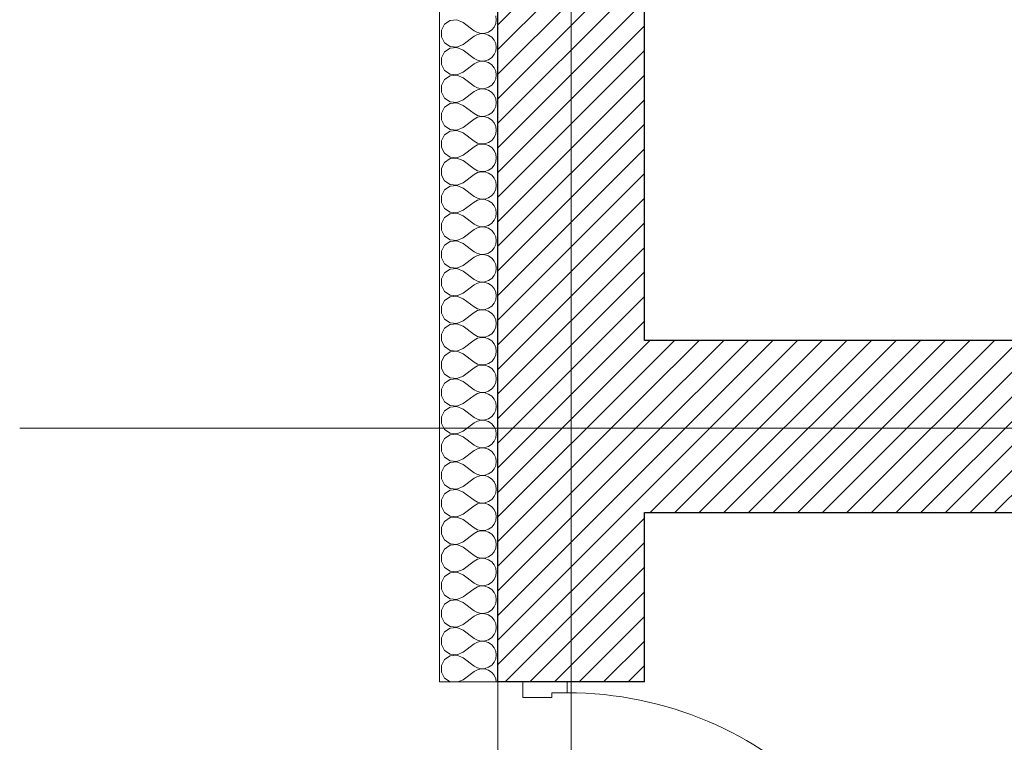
# Model space of a CAD drawing. Header units: millimetres. Extents: x -21056 to 421, y 9759 to 15589.
# Tile 23 of 120: x -6970 to -6715, y 10641 to 10828. Entities that reach past the tile are written whole.
import ezdxf

# ---------------------------------------------------------------- set-up
doc = ezdxf.new("R2010")
doc.units = ezdxf.units.MM
doc.header["$LTSCALE"] = 25
doc.header["$MEASUREMENT"] = 0
doc.linetypes.add('Kropki i Kreski', pattern=[670.277762, 352.777767, -176.388884, 0, -141.111112])
doc.linetypes.add('Przerywana', pattern=[240, 120, -120])
for name, color, linetype in [('Drzwi ArchiCAD', 7, 'Continuous'), ('Konstrukcja - Siatki mod', 7, 'Continuous'), ('KR_INW', 7, 'Continuous'), ('NAPIS_SODON', 7, 'Continuous')]:
    doc.layers.add(name, color=color, linetype=linetype)
for name, color, linetype, lineweight in [('Drzwi ArchiCAD_Nr_pióra__1', 7, 'Continuous', 13), ('Drzwi ArchiCAD_Nr_pióra__27', 7, 'Continuous', 25), ('Konstrukcja - Siatki mod_Nr_pióra__48', 1, 'Continuous', 15), ('KR_INW_Nr_pióra__101', 252, 'Continuous', 5), ('KR_INW_Nr_pióra__102', 3, 'Continuous', 5), ('KR_INW_Nr_pióra__27', 7, 'Continuous', 25), ('KR_INW_Nr_pióra__47', 7, 'Continuous', 15), ('NAPIS_SODON_Nr_pióra__1', 7, 'Continuous', 13)]:
    doc.layers.add(name, color=color, linetype=linetype, lineweight=lineweight)
pattern_1 = [(45, (0, 0), (-31.819804, 31.819804), [])]

# ---------------------------------------------------------------- blocks, each defined once
blk = doc.blocks.new('Strop_1', base_point=(179225, 121523.3))
at = {"layer": 'NAPIS_SODON_Nr_pióra__1', "linetype": 'Continuous', "flags": 128}
blk.add_lwpolyline([(179225, 121523.3), (179225.9, 107003.8), (250898.3, 107008.3), (250897.4, 121527.8)], close=True, dxfattribs=at)
blk = doc.blocks.new('*X207')
at = {"layer": 'KR_INW_Nr_pióra__102', "linetype": 'Continuous'}
for p, q in [((179102.4, 116426.5), (179088, 116416.9)), ((179119.8, 116428.2), (179102.4, 116426.5)), ((179135.8, 116421.4), (179119.8, 116428.2)), ((179221.5, 116428.6), (179220.2, 116438.3)), ((179220.2, 116418.8), (179221.5, 116428.6)), ((179088, 116416.9), (179079.7, 116401.6)), ((179079.7, 116401.6), (179079.7, 116384.2)), ((179135.8, 116421.4), (179164.4, 116400)), ((179164.4, 116400), (179173, 116395.2)), ((179201.8, 116396.6), (179209.9, 116402.2)), ((179209.9, 116402.2), (179216.2, 116409.8)), ((179216.2, 116409.8), (179220.2, 116418.8)), ((179079.7, 116384.2), (179088, 116368.8)), ((179135.8, 116364.3), (179164.4, 116385.7)), ((179173, 116390.5), (179164.4, 116385.7)), ((179173, 116395.2), (179182.6, 116393)), ((179182.6, 116392.7), (179173, 116390.5)), ((179182.6, 116393), (179192.4, 116393.5)), ((179192.4, 116392.2), (179182.6, 116392.7)), ((179192.4, 116393.5), (179201.8, 116396.6)), ((179201.8, 116389.1), (179192.4, 116392.2)), ((179209.9, 116383.5), (179201.8, 116389.1)), ((179216.2, 116375.9), (179209.9, 116383.5)), ((179220.2, 116366.9), (179216.2, 116375.9)), ((179088, 116368.8), (179102.4, 116359.2)), ((179102.4, 116355.1), (179088, 116345.5)), ((179102.4, 116359.2), (179119.8, 116357.6)), ((179119.8, 116356.7), (179102.4, 116355.1)), ((179119.8, 116357.6), (179135.8, 116364.3)), ((179135.8, 116350), (179119.8, 116356.7)), ((179135.8, 116350), (179164.4, 116328.6)), ((179221.5, 116357.1), (179220.2, 116366.9)), ((179220.2, 116347.4), (179221.5, 116357.1)), ((179088, 116345.5), (179079.7, 116330.1)), ((179079.7, 116330.1), (179079.7, 116312.7)), ((179164.4, 116328.6), (179173, 116323.8)), ((179173, 116323.8), (179182.6, 116321.6)), ((179182.6, 116321.6), (179192.4, 116322.1)), ((179192.4, 116322.1), (179201.8, 116325.2)), ((179201.8, 116325.2), (179209.9, 116330.8)), ((179209.9, 116330.8), (179216.2, 116338.4)), ((179216.2, 116338.4), (179220.2, 116347.4)), ((179079.7, 116312.7), (179088, 116297.4)), ((179088, 116297.4), (179102.4, 116287.8)), ((179135.8, 116292.9), (179164.4, 116314.3)), ((179173, 116319.1), (179164.4, 116314.3)), ((179182.6, 116321.3), (179173, 116319.1)), ((179192.4, 116320.8), (179182.6, 116321.3)), ((179201.8, 116317.7), (179192.4, 116320.8)), ((179209.9, 116312.1), (179201.8, 116317.7)), ((179216.2, 116304.5), (179209.9, 116312.1)), ((179220.2, 116295.5), (179216.2, 116304.5)), ((179088, 116274), (179079.7, 116258.7)), ((179102.4, 116283.7), (179088, 116274)), ((179102.4, 116287.8), (179119.8, 116286.1)), ((179119.8, 116285.3), (179102.4, 116283.7)), ((179119.8, 116286.1), (179135.8, 116292.9)), ((179135.8, 116278.6), (179119.8, 116285.3)), ((179135.8, 116278.6), (179164.4, 116257.1)), ((179216.2, 116266.9), (179220.2, 116276)), ((179221.5, 116285.7), (179220.2, 116295.5)), ((179220.2, 116276), (179221.5, 116285.7)), ((179079.7, 116258.7), (179079.7, 116241.3)), ((179164.4, 116257.1), (179173, 116252.4)), ((179173, 116247.6), (179164.4, 116242.9)), ((179173, 116252.4), (179182.6, 116250.1)), ((179182.6, 116249.9), (179173, 116247.6)), ((179182.6, 116250.1), (179192.4, 116250.6)), ((179192.4, 116249.4), (179182.6, 116249.9)), ((179192.4, 116250.6), (179201.8, 116253.8)), ((179201.8, 116246.2), (179192.4, 116249.4)), ((179201.8, 116253.8), (179209.9, 116259.4)), ((179209.9, 116240.6), (179201.8, 116246.2)), ((179209.9, 116259.4), (179216.2, 116266.9)), ((179079.7, 116241.3), (179088, 116226)), ((179088, 116226), (179102.4, 116216.3)), ((179119.8, 116214.7), (179135.8, 116221.4)), ((179135.8, 116221.4), (179164.4, 116242.9)), ((179216.2, 116233.1), (179209.9, 116240.6)), ((179220.2, 116224), (179216.2, 116233.1)), ((179221.5, 116214.3), (179220.2, 116224)), ((179088, 116202.6), (179079.7, 116187.3)), ((179102.4, 116212.2), (179088, 116202.6)), ((179102.4, 116216.3), (179119.8, 116214.7)), ((179119.8, 116213.9), (179102.4, 116212.2)), ((179135.8, 116207.1), (179119.8, 116213.9)), ((179135.8, 116207.1), (179164.4, 116185.7)), ((179209.9, 116187.9), (179216.2, 116195.5)), ((179216.2, 116195.5), (179220.2, 116204.5)), ((179220.2, 116204.5), (179221.5, 116214.3)), ((179079.7, 116187.3), (179079.7, 116169.9)), ((179079.7, 116169.9), (179088, 116154.5)), ((179135.8, 116150), (179164.4, 116171.4)), ((179164.4, 116185.7), (179173, 116180.9)), ((179173, 116176.2), (179164.4, 116171.4)), ((179173, 116180.9), (179182.6, 116178.7)), ((179182.6, 116178.4), (179173, 116176.2)), ((179182.6, 116178.7), (179192.4, 116179.2)), ((179192.4, 116177.9), (179182.6, 116178.4)), ((179192.4, 116179.2), (179201.8, 116182.3)), ((179201.8, 116174.8), (179192.4, 116177.9)), ((179201.8, 116182.3), (179209.9, 116187.9)), ((179209.9, 116169.2), (179201.8, 116174.8)), ((179088, 116154.5), (179102.4, 116144.9)), ((179102.4, 116144.9), (179119.8, 116143.3)), ((179119.8, 116143.3), (179135.8, 116150)), ((179216.2, 116161.6), (179209.9, 116169.2)), ((179220.2, 116152.6), (179216.2, 116161.6)), ((179221.5, 116142.9), (179220.2, 116152.6)), ((179088, 116131.2), (179079.7, 116115.8)), ((179102.4, 116140.8), (179088, 116131.2)), ((179119.8, 116142.4), (179102.4, 116140.8)), ((179135.8, 116135.7), (179119.8, 116142.4)), ((179135.8, 116135.7), (179164.4, 116114.3)), ((179209.9, 116116.5), (179216.2, 116124.1)), ((179216.2, 116124.1), (179220.2, 116133.1)), ((179220.2, 116133.1), (179221.5, 116142.9)), ((179079.7, 116115.8), (179079.7, 116098.4)), ((179079.7, 116098.4), (179088, 116083.1)), ((179135.8, 116078.6), (179164.4, 116100)), ((179164.4, 116114.3), (179173, 116109.5)), ((179173, 116104.8), (179164.4, 116100)), ((179173, 116109.5), (179182.6, 116107.3)), ((179182.6, 116107), (179173, 116104.8)), ((179182.6, 116107.3), (179192.4, 116107.8)), ((179192.4, 116106.5), (179182.6, 116107)), ((179192.4, 116107.8), (179201.8, 116110.9)), ((179201.8, 116103.4), (179192.4, 116106.5)), ((179201.8, 116110.9), (179209.9, 116116.5)), ((179209.9, 116097.8), (179201.8, 116103.4)), ((179216.2, 116090.2), (179209.9, 116097.8)), ((179088, 116083.1), (179102.4, 116073.5)), ((179102.4, 116069.4), (179088, 116059.7)), ((179102.4, 116073.5), (179119.8, 116071.8)), ((179119.8, 116071), (179102.4, 116069.4)), ((179119.8, 116071.8), (179135.8, 116078.6)), ((179135.8, 116064.3), (179119.8, 116071)), ((179220.2, 116081.2), (179216.2, 116090.2)), ((179221.5, 116071.4), (179220.2, 116081.2)), ((179220.2, 116061.7), (179221.5, 116071.4)), ((179088, 116059.7), (179079.7, 116044.4)), ((179079.7, 116044.4), (179079.7, 116027)), ((179135.8, 116064.3), (179164.4, 116042.9)), ((179164.4, 116042.9), (179173, 116038.1)), ((179201.8, 116039.5), (179209.9, 116045.1)), ((179209.9, 116045.1), (179216.2, 116052.7)), ((179216.2, 116052.7), (179220.2, 116061.7)), ((179079.7, 116027), (179088, 116011.7)), ((179135.8, 116007.1), (179164.4, 116028.6)), ((179173, 116033.3), (179164.4, 116028.6)), ((179173, 116038.1), (179182.6, 116035.9)), ((179182.6, 116035.6), (179173, 116033.3)), ((179182.6, 116035.9), (179192.4, 116036.3)), ((179192.4, 116035.1), (179182.6, 116035.6)), ((179192.4, 116036.3), (179201.8, 116039.5)), ((179201.8, 116031.9), (179192.4, 116035.1)), ((179209.9, 116026.4), (179201.8, 116031.9)), ((179216.2, 116018.8), (179209.9, 116026.4)), ((179220.2, 116009.8), (179216.2, 116018.8)), ((179088, 116011.7), (179102.4, 116002.1)), ((179102.4, 115997.9), (179088, 115988.3)), ((179102.4, 116002.1), (179119.8, 116000.4)), ((179119.8, 115999.6), (179102.4, 115997.9)), ((179119.8, 116000.4), (179135.8, 116007.1)), ((179135.8, 115992.9), (179119.8, 115999.6)), ((179135.8, 115992.9), (179164.4, 115971.4)), ((179221.5, 116000), (179220.2, 116009.8)), ((179220.2, 115990.2), (179221.5, 116000)), ((179088, 115988.3), (179079.7, 115973)), ((179079.7, 115973), (179079.7, 115955.6)), ((179164.4, 115971.4), (179173, 115966.7)), ((179173, 115966.7), (179182.6, 115964.4)), ((179192.4, 115964.9), (179201.8, 115968.1)), ((179201.8, 115968.1), (179209.9, 115973.6)), ((179209.9, 115973.6), (179216.2, 115981.2)), ((179216.2, 115981.2), (179220.2, 115990.2)), ((179079.7, 115955.6), (179088, 115940.3)), ((179088, 115940.3), (179102.4, 115930.6)), ((179135.8, 115935.7), (179164.4, 115957.1)), ((179173, 115961.9), (179164.4, 115957.1)), ((179182.6, 115964.1), (179173, 115961.9)), ((179182.6, 115964.4), (179192.4, 115964.9)), ((179192.4, 115963.7), (179182.6, 115964.1)), ((179201.8, 115960.5), (179192.4, 115963.7)), ((179209.9, 115954.9), (179201.8, 115960.5)), ((179216.2, 115947.3), (179209.9, 115954.9)), ((179220.2, 115938.3), (179216.2, 115947.3)), ((179088, 115916.9), (179079.7, 115901.6)), ((179102.4, 115926.5), (179088, 115916.9)), ((179102.4, 115930.6), (179119.8, 115929)), ((179119.8, 115928.2), (179102.4, 115926.5)), ((179119.8, 115929), (179135.8, 115935.7)), ((179135.8, 115921.4), (179119.8, 115928.2)), ((179135.8, 115921.4), (179164.4, 115900)), ((179216.2, 115909.8), (179220.2, 115918.8)), ((179221.5, 115928.6), (179220.2, 115938.3)), ((179220.2, 115918.8), (179221.5, 115928.6)), ((179079.7, 115901.6), (179079.7, 115884.2)), ((179164.4, 115900), (179173, 115895.2)), ((179173, 115890.5), (179164.4, 115885.7)), ((179173, 115895.2), (179182.6, 115893)), ((179182.6, 115892.7), (179173, 115890.5)), ((179182.6, 115893), (179192.4, 115893.5)), ((179192.4, 115892.2), (179182.6, 115892.7)), ((179192.4, 115893.5), (179201.8, 115896.6)), ((179201.8, 115889.1), (179192.4, 115892.2)), ((179201.8, 115896.6), (179209.9, 115902.2)), ((179209.9, 115902.2), (179216.2, 115909.8)), ((179079.7, 115884.2), (179088, 115868.8)), ((179088, 115868.8), (179102.4, 115859.2)), ((179119.8, 115857.6), (179135.8, 115864.3)), ((179135.8, 115864.3), (179164.4, 115885.7)), ((179209.9, 115883.5), (179201.8, 115889.1)), ((179216.2, 115875.9), (179209.9, 115883.5)), ((179220.2, 115866.9), (179216.2, 115875.9)), ((179221.5, 115857.1), (179220.2, 115866.9)), ((179088, 115845.5), (179079.7, 115830.1)), ((179102.4, 115855.1), (179088, 115845.5)), ((179102.4, 115859.2), (179119.8, 115857.6)), ((179119.8, 115856.7), (179102.4, 115855.1)), ((179135.8, 115850), (179119.8, 115856.7)), ((179135.8, 115850), (179164.4, 115828.6)), ((179209.9, 115830.8), (179216.2, 115838.4)), ((179216.2, 115838.4), (179220.2, 115847.4)), ((179220.2, 115847.4), (179221.5, 115857.1)), ((179079.7, 115830.1), (179079.7, 115812.7)), ((179135.8, 115792.9), (179164.4, 115814.3)), ((179164.4, 115828.6), (179173, 115823.8)), ((179173, 115819.1), (179164.4, 115814.3)), ((179173, 115823.8), (179182.6, 115821.6)), ((179182.6, 115821.3), (179173, 115819.1)), ((179182.6, 115821.6), (179192.4, 115822.1)), ((179192.4, 115820.8), (179182.6, 115821.3)), ((179192.4, 115822.1), (179201.8, 115825.2)), ((179201.8, 115817.7), (179192.4, 115820.8)), ((179201.8, 115825.2), (179209.9, 115830.8)), ((179209.9, 115812.1), (179201.8, 115817.7)), ((179079.7, 115812.7), (179088, 115797.4)), ((179088, 115797.4), (179102.4, 115787.8)), ((179102.4, 115787.8), (179119.8, 115786.1)), ((179119.8, 115786.1), (179135.8, 115792.9)), ((179216.2, 115804.5), (179209.9, 115812.1)), ((179220.2, 115795.5), (179216.2, 115804.5)), ((179221.5, 115785.7), (179220.2, 115795.5)), ((179088, 115774), (179079.7, 115758.7)), ((179102.4, 115783.7), (179088, 115774)), ((179119.8, 115785.3), (179102.4, 115783.7)), ((179135.8, 115778.6), (179119.8, 115785.3)), ((179135.8, 115778.6), (179164.4, 115757.1)), ((179209.9, 115759.4), (179216.2, 115766.9)), ((179216.2, 115766.9), (179220.2, 115776)), ((179220.2, 115776), (179221.5, 115785.7)), ((179079.7, 115758.7), (179079.7, 115741.3)), ((179079.7, 115741.3), (179088, 115726)), ((179135.8, 115721.4), (179164.4, 115742.9)), ((179164.4, 115757.1), (179173, 115752.4)), ((179173, 115747.6), (179164.4, 115742.9)), ((179173, 115752.4), (179182.6, 115750.1)), ((179182.6, 115749.9), (179173, 115747.6)), ((179182.6, 115750.1), (179192.4, 115750.6)), ((179192.4, 115749.4), (179182.6, 115749.9)), ((179192.4, 115750.6), (179201.8, 115753.8)), ((179201.8, 115746.2), (179192.4, 115749.4)), ((179201.8, 115753.8), (179209.9, 115759.4)), ((179209.9, 115740.6), (179201.8, 115746.2)), ((179216.2, 115733.1), (179209.9, 115740.6)), ((179088, 115726), (179102.4, 115716.3)), ((179102.4, 115712.2), (179088, 115702.6)), ((179102.4, 115716.3), (179119.8, 115714.7)), ((179119.8, 115713.9), (179102.4, 115712.2)), ((179119.8, 115714.7), (179135.8, 115721.4)), ((179135.8, 115707.1), (179119.8, 115713.9)), ((179220.2, 115724), (179216.2, 115733.1)), ((179221.5, 115714.3), (179220.2, 115724)), ((179220.2, 115704.5), (179221.5, 115714.3)), ((179088, 115702.6), (179079.7, 115687.3)), ((179079.7, 115687.3), (179079.7, 115669.9)), ((179135.8, 115707.1), (179164.4, 115685.7)), ((179164.4, 115685.7), (179173, 115680.9)), ((179201.8, 115682.3), (179209.9, 115687.9)), ((179209.9, 115687.9), (179216.2, 115695.5)), ((179216.2, 115695.5), (179220.2, 115704.5)), ((179079.7, 115669.9), (179088, 115654.5)), ((179135.8, 115650), (179164.4, 115671.4)), ((179173, 115676.2), (179164.4, 115671.4)), ((179173, 115680.9), (179182.6, 115678.7)), ((179182.6, 115678.4), (179173, 115676.2)), ((179182.6, 115678.7), (179192.4, 115679.2)), ((179192.4, 115677.9), (179182.6, 115678.4)), ((179192.4, 115679.2), (179201.8, 115682.3)), ((179201.8, 115674.8), (179192.4, 115677.9)), ((179209.9, 115669.2), (179201.8, 115674.8)), ((179216.2, 115661.6), (179209.9, 115669.2)), ((179220.2, 115652.6), (179216.2, 115661.6)), ((179088, 115654.5), (179102.4, 115644.9)), ((179102.4, 115640.8), (179088, 115631.2)), ((179102.4, 115644.9), (179119.8, 115643.3)), ((179119.8, 115642.4), (179102.4, 115640.8)), ((179119.8, 115643.3), (179135.8, 115650)), ((179135.8, 115635.7), (179119.8, 115642.4)), ((179135.8, 115635.7), (179164.4, 115614.3)), ((179221.5, 115642.9), (179220.2, 115652.6)), ((179220.2, 115633.1), (179221.5, 115642.9)), ((179088, 115631.2), (179079.7, 115615.8)), ((179079.7, 115615.8), (179079.7, 115598.4)), ((179164.4, 115614.3), (179173, 115609.5)), ((179173, 115609.5), (179182.6, 115607.3)), ((179192.4, 115607.8), (179201.8, 115610.9)), ((179201.8, 115610.9), (179209.9, 115616.5)), ((179209.9, 115616.5), (179216.2, 115624.1)), ((179216.2, 115624.1), (179220.2, 115633.1)), ((179079.7, 115598.4), (179088, 115583.1)), ((179135.8, 115578.6), (179164.4, 115600)), ((179173, 115604.8), (179164.4, 115600)), ((179182.6, 115607), (179173, 115604.8)), ((179182.6, 115607.3), (179192.4, 115607.8)), ((179192.4, 115606.5), (179182.6, 115607)), ((179201.8, 115603.4), (179192.4, 115606.5)), ((179209.9, 115597.8), (179201.8, 115603.4)), ((179216.2, 115590.2), (179209.9, 115597.8)), ((179220.2, 115581.2), (179216.2, 115590.2)), ((179088, 115559.7), (179079.7, 115544.4)), ((179088, 115583.1), (179102.4, 115573.5)), ((179102.4, 115569.4), (179088, 115559.7)), ((179102.4, 115573.5), (179119.8, 115571.8)), ((179119.8, 115571), (179102.4, 115569.4)), ((179119.8, 115571.8), (179135.8, 115578.6)), ((179135.8, 115564.3), (179119.8, 115571)), ((179135.8, 115564.3), (179164.4, 115542.9)), ((179216.2, 115552.7), (179220.2, 115561.7)), ((179221.5, 115571.4), (179220.2, 115581.2)), ((179220.2, 115561.7), (179221.5, 115571.4)), ((179079.7, 115544.4), (179079.7, 115527)), ((179164.4, 115542.9), (179173, 115538.1)), ((179173, 115533.3), (179164.4, 115528.6)), ((179173, 115538.1), (179182.6, 115535.9)), ((179182.6, 115535.6), (179173, 115533.3)), ((179182.6, 115535.9), (179192.4, 115536.3)), ((179192.4, 115535.1), (179182.6, 115535.6)), ((179192.4, 115536.3), (179201.8, 115539.5)), ((179201.8, 115531.9), (179192.4, 115535.1)), ((179201.8, 115539.5), (179209.9, 115545.1)), ((179209.9, 115545.1), (179216.2, 115552.7)), ((179079.7, 115527), (179088, 115511.7)), ((179088, 115511.7), (179102.4, 115502.1)), ((179135.8, 115507.1), (179164.4, 115528.6)), ((179209.9, 115526.4), (179201.8, 115531.9)), ((179216.2, 115518.8), (179209.9, 115526.4)), ((179220.2, 115509.8), (179216.2, 115518.8)), ((179221.5, 115500), (179220.2, 115509.8)), ((179088, 115488.3), (179079.7, 115473)), ((179102.4, 115497.9), (179088, 115488.3)), ((179102.4, 115502.1), (179119.8, 115500.4)), ((179119.8, 115499.6), (179102.4, 115497.9)), ((179119.8, 115500.4), (179135.8, 115507.1)), ((179135.8, 115492.9), (179119.8, 115499.6)), ((179135.8, 115492.9), (179164.4, 115471.4)), ((179216.2, 115481.2), (179220.2, 115490.2)), ((179220.2, 115490.2), (179221.5, 115500)), ((179079.7, 115473), (179079.7, 115455.6)), ((179135.8, 115435.7), (179164.4, 115457.1)), ((179164.4, 115471.4), (179173, 115466.7)), ((179173, 115461.9), (179164.4, 115457.1)), ((179173, 115466.7), (179182.6, 115464.4)), ((179182.6, 115464.1), (179173, 115461.9)), ((179182.6, 115464.4), (179192.4, 115464.9)), ((179192.4, 115463.7), (179182.6, 115464.1)), ((179192.4, 115464.9), (179201.8, 115468.1)), ((179201.8, 115460.5), (179192.4, 115463.7)), ((179201.8, 115468.1), (179209.9, 115473.6)), ((179209.9, 115454.9), (179201.8, 115460.5)), ((179209.9, 115473.6), (179216.2, 115481.2)), ((179079.7, 115455.6), (179088, 115440.3)), ((179088, 115440.3), (179102.4, 115430.6)), ((179119.8, 115429), (179135.8, 115435.7)), ((179216.2, 115447.3), (179209.9, 115454.9)), ((179220.2, 115438.3), (179216.2, 115447.3)), ((179221.5, 115428.6), (179220.2, 115438.3)), ((179088, 115416.9), (179079.7, 115401.6)), ((179102.4, 115426.5), (179088, 115416.9)), ((179102.4, 115430.6), (179119.8, 115429)), ((179119.8, 115428.2), (179102.4, 115426.5)), ((179135.8, 115421.4), (179119.8, 115428.2)), ((179135.8, 115421.4), (179164.4, 115400)), ((179209.9, 115402.2), (179216.2, 115409.8)), ((179216.2, 115409.8), (179220.2, 115418.8)), ((179220.2, 115418.8), (179221.5, 115428.6)), ((179079.7, 115401.6), (179079.7, 115384.2)), ((179079.7, 115384.2), (179088, 115368.8)), ((179135.8, 115364.3), (179164.4, 115385.7)), ((179164.4, 115400), (179173, 115395.2)), ((179173, 115390.5), (179164.4, 115385.7)), ((179173, 115395.2), (179182.6, 115393)), ((179182.6, 115392.7), (179173, 115390.5)), ((179182.6, 115393), (179192.4, 115393.5)), ((179192.4, 115392.2), (179182.6, 115392.7)), ((179192.4, 115393.5), (179201.8, 115396.6)), ((179201.8, 115389.1), (179192.4, 115392.2)), ((179201.8, 115396.6), (179209.9, 115402.2)), ((179209.9, 115383.5), (179201.8, 115389.1)), ((179216.2, 115375.9), (179209.9, 115383.5)), ((179088, 115368.8), (179102.4, 115359.2)), ((179102.4, 115355.1), (179088, 115345.5)), ((179102.4, 115359.2), (179119.8, 115357.6)), ((179119.8, 115356.7), (179102.4, 115355.1)), ((179119.8, 115357.6), (179135.8, 115364.3)), ((179135.8, 115350), (179119.8, 115356.7)), ((179220.2, 115366.9), (179216.2, 115375.9)), ((179221.5, 115357.1), (179220.2, 115366.9)), ((179220.2, 115347.4), (179221.5, 115357.1)), ((179088, 115345.5), (179079.7, 115330.1)), ((179079.7, 115330.1), (179079.7, 115312.7)), ((179135.8, 115350), (179164.4, 115328.6)), ((179201.8, 115325.2), (179209.9, 115330.8)), ((179209.9, 115330.8), (179216.2, 115338.4)), ((179216.2, 115338.4), (179220.2, 115347.4)), ((179079.7, 115312.7), (179088, 115297.4)), ((179135.8, 115292.9), (179164.4, 115314.3)), ((179164.4, 115328.6), (179173, 115323.8)), ((179173, 115319.1), (179164.4, 115314.3)), ((179173, 115323.8), (179182.6, 115321.6)), ((179182.6, 115321.3), (179173, 115319.1)), ((179182.6, 115321.6), (179192.4, 115322.1)), ((179192.4, 115320.8), (179182.6, 115321.3)), ((179192.4, 115322.1), (179201.8, 115325.2)), ((179201.8, 115317.7), (179192.4, 115320.8)), ((179209.9, 115312.1), (179201.8, 115317.7)), ((179216.2, 115304.5), (179209.9, 115312.1)), ((179220.2, 115295.5), (179216.2, 115304.5)), ((179088, 115297.4), (179102.4, 115287.8)), ((179102.4, 115283.7), (179088, 115274)), ((179102.4, 115287.8), (179119.8, 115286.1)), ((179119.8, 115285.3), (179102.4, 115283.7)), ((179119.8, 115286.1), (179135.8, 115292.9)), ((179135.8, 115278.6), (179119.8, 115285.3)), ((179135.8, 115278.6), (179164.4, 115257.1)), ((179221.5, 115285.7), (179220.2, 115295.5)), ((179220.2, 115276), (179221.5, 115285.7)), ((179088, 115274), (179079.7, 115258.7)), ((179079.7, 115258.7), (179079.7, 115241.3)), ((179164.4, 115257.1), (179173, 115252.4)), ((179192.4, 115250.6), (179201.8, 115253.8)), ((179201.8, 115253.8), (179209.9, 115259.4)), ((179209.9, 115259.4), (179216.2, 115266.9)), ((179216.2, 115266.9), (179220.2, 115276)), ((179079.7, 115241.3), (179088, 115226)), ((179135.8, 115221.4), (179164.4, 115242.9)), ((179173, 115247.6), (179164.4, 115242.9)), ((179173, 115252.4), (179182.6, 115250.1)), ((179182.6, 115249.9), (179173, 115247.6)), ((179182.6, 115250.1), (179192.4, 115250.6)), ((179192.4, 115249.4), (179182.6, 115249.9)), ((179201.8, 115246.2), (179192.4, 115249.4)), ((179209.9, 115240.6), (179201.8, 115246.2)), ((179216.2, 115233.1), (179209.9, 115240.6)), ((179220.2, 115224), (179216.2, 115233.1)), ((179088, 115202.6), (179079.7, 115187.3)), ((179088, 115226), (179102.4, 115216.3)), ((179102.4, 115212.2), (179088, 115202.6)), ((179102.4, 115216.3), (179119.8, 115214.7)), ((179119.8, 115213.9), (179102.4, 115212.2)), ((179119.8, 115214.7), (179135.8, 115221.4)), ((179135.8, 115207.1), (179119.8, 115213.9)), ((179135.8, 115207.1), (179164.4, 115185.7)), ((179216.2, 115195.5), (179220.2, 115204.5)), ((179221.5, 115214.3), (179220.2, 115224)), ((179220.2, 115204.5), (179221.5, 115214.3)), ((179079.7, 115187.3), (179079.7, 115169.9)), ((179164.4, 115185.7), (179173, 115180.9)), ((179173, 115180.9), (179182.6, 115178.7)), ((179182.6, 115178.4), (179173, 115176.2)), ((179182.6, 115178.7), (179192.4, 115179.2)), ((179192.4, 115177.9), (179182.6, 115178.4)), ((179192.4, 115179.2), (179201.8, 115182.3)), ((179201.8, 115174.8), (179192.4, 115177.9)), ((179201.8, 115182.3), (179209.9, 115187.9)), ((179209.9, 115187.9), (179216.2, 115195.5)), ((179079.7, 115169.9), (179088, 115154.5)), ((179088, 115154.5), (179102.4, 115144.9)), ((179135.8, 115150), (179164.4, 115171.4)), ((179173, 115176.2), (179164.4, 115171.4)), ((179209.9, 115169.2), (179201.8, 115174.8)), ((179216.2, 115161.6), (179209.9, 115169.2)), ((179220.2, 115152.6), (179216.2, 115161.6)), ((179221.5, 115142.9), (179220.2, 115152.6)), ((179088, 115131.2), (179079.7, 115115.8)), ((179102.4, 115140.8), (179088, 115131.2)), ((179102.4, 115144.9), (179119.8, 115143.3)), ((179119.8, 115142.4), (179102.4, 115140.8)), ((179119.8, 115143.3), (179135.8, 115150)), ((179135.8, 115135.7), (179119.8, 115142.4)), ((179135.8, 115135.7), (179164.4, 115114.3)), ((179216.2, 115124.1), (179220.2, 115133.1)), ((179220.2, 115133.1), (179221.5, 115142.9)), ((179079.7, 115115.8), (179079.7, 115098.4)), ((179135.8, 115078.6), (179164.4, 115100)), ((179164.4, 115114.3), (179173, 115109.5)), ((179173, 115104.8), (179164.4, 115100)), ((179173, 115109.5), (179182.6, 115107.3)), ((179182.6, 115107), (179173, 115104.8)), ((179182.6, 115107.3), (179192.4, 115107.8)), ((179192.4, 115106.5), (179182.6, 115107)), ((179192.4, 115107.8), (179201.8, 115110.9)), ((179201.8, 115103.4), (179192.4, 115106.5)), ((179201.8, 115110.9), (179209.9, 115116.5)), ((179209.9, 115097.8), (179201.8, 115103.4)), ((179209.9, 115116.5), (179216.2, 115124.1)), ((179079.7, 115098.4), (179088, 115083.1)), ((179088, 115083.1), (179102.4, 115073.5)), ((179119.8, 115071.8), (179135.8, 115078.6)), ((179216.2, 115090.2), (179209.9, 115097.8)), ((179220.2, 115081.2), (179216.2, 115090.2)), ((179221.5, 115071.4), (179220.2, 115081.2)), ((179088, 115059.7), (179079.7, 115044.4)), ((179102.4, 115069.4), (179088, 115059.7)), ((179102.4, 115073.5), (179119.8, 115071.8)), ((179119.8, 115071), (179102.4, 115069.4)), ((179135.8, 115064.3), (179119.8, 115071)), ((179135.8, 115064.3), (179164.4, 115042.9)), ((179209.9, 115045.1), (179216.2, 115052.7)), ((179216.2, 115052.7), (179220.2, 115061.7)), ((179220.2, 115061.7), (179221.5, 115071.4)), ((179079.7, 115044.4), (179079.7, 115027)), ((179079.7, 115027), (179088, 115011.7)), ((179135.8, 115007.1), (179164.4, 115028.6)), ((179164.4, 115042.9), (179173, 115038.1)), ((179173, 115033.3), (179164.4, 115028.6)), ((179173, 115038.1), (179182.6, 115035.9)), ((179182.6, 115035.6), (179173, 115033.3)), ((179182.6, 115035.9), (179192.4, 115036.3)), ((179192.4, 115035.1), (179182.6, 115035.6)), ((179192.4, 115036.3), (179201.8, 115039.5)), ((179201.8, 115031.9), (179192.4, 115035.1)), ((179201.8, 115039.5), (179209.9, 115045.1)), ((179209.9, 115026.4), (179201.8, 115031.9)), ((179216.2, 115018.8), (179209.9, 115026.4)), ((179088, 115011.7), (179102.4, 115002.1)), ((179102.4, 115002.1), (179119.8, 115000.4)), ((179119.8, 114999.6), (179102.4, 114997.9)), ((179119.8, 115000.4), (179135.8, 115007.1)), ((179135.8, 114992.9), (179119.8, 114999.6)), ((179220.2, 115009.8), (179216.2, 115018.8)), ((179221.5, 115000), (179220.2, 115009.8)), ((179220.2, 114990.2), (179221.5, 115000)), ((179088, 114988.3), (179079.7, 114973)), ((179079.7, 114973), (179079.7, 114955.6)), ((179102.4, 114997.9), (179088, 114988.3)), ((179135.8, 114992.9), (179164.4, 114971.4)), ((179201.8, 114968.1), (179209.9, 114973.6)), ((179209.9, 114973.6), (179216.2, 114981.2)), ((179216.2, 114981.2), (179220.2, 114990.2)), ((179079.7, 114955.6), (179088, 114940.3)), ((179135.8, 114935.7), (179164.4, 114957.1)), ((179164.4, 114971.4), (179173, 114966.7)), ((179173, 114961.9), (179164.4, 114957.1)), ((179173, 114966.7), (179182.6, 114964.4)), ((179182.6, 114964.1), (179173, 114961.9)), ((179182.6, 114964.4), (179192.4, 114964.9)), ((179192.4, 114963.7), (179182.6, 114964.1)), ((179192.4, 114964.9), (179201.8, 114968.1)), ((179201.8, 114960.5), (179192.4, 114963.7)), ((179209.9, 114954.9), (179201.8, 114960.5)), ((179216.2, 114947.3), (179209.9, 114954.9)), ((179220.2, 114938.3), (179216.2, 114947.3)), ((179088, 114940.3), (179102.4, 114930.6)), ((179102.4, 114926.5), (179088, 114916.9)), ((179102.4, 114930.6), (179119.8, 114929)), ((179119.8, 114928.2), (179102.4, 114926.5)), ((179119.8, 114929), (179135.8, 114935.7)), ((179135.8, 114921.4), (179119.8, 114928.2)), ((179221.5, 114928.6), (179220.2, 114938.3)), ((179220.2, 114918.8), (179221.5, 114928.6)), ((179088, 114916.9), (179079.7, 114901.6)), ((179079.7, 114901.6), (179079.7, 114884.2)), ((179135.8, 114921.4), (179164.4, 114900)), ((179164.4, 114900), (179173, 114895.2)), ((179192.4, 114893.5), (179201.8, 114896.6)), ((179201.8, 114896.6), (179209.9, 114902.2)), ((179209.9, 114902.2), (179216.2, 114909.8)), ((179216.2, 114909.8), (179220.2, 114918.8)), ((179079.7, 114884.2), (179088, 114868.8)), ((179135.8, 114864.3), (179164.4, 114885.7)), ((179173, 114890.5), (179164.4, 114885.7)), ((179173, 114895.2), (179182.6, 114893)), ((179182.6, 114892.7), (179173, 114890.5)), ((179182.6, 114893), (179192.4, 114893.5)), ((179192.4, 114892.2), (179182.6, 114892.7)), ((179201.8, 114889.1), (179192.4, 114892.2)), ((179209.9, 114883.5), (179201.8, 114889.1)), ((179216.2, 114875.9), (179209.9, 114883.5)), ((179220.2, 114866.9), (179216.2, 114875.9)), ((179088, 114845.5), (179079.7, 114830.1)), ((179088, 114868.8), (179102.4, 114859.2)), ((179102.4, 114855.1), (179088, 114845.5)), ((179102.4, 114859.2), (179119.8, 114857.6)), ((179119.8, 114856.7), (179102.4, 114855.1)), ((179119.8, 114857.6), (179135.8, 114864.3)), ((179135.8, 114850), (179119.8, 114856.7)), ((179135.8, 114850), (179164.4, 114828.6)), ((179216.2, 114838.4), (179220.2, 114847.4)), ((179221.5, 114857.1), (179220.2, 114866.9)), ((179220.2, 114847.4), (179221.5, 114857.1)), ((179079.7, 114830.1), (179079.7, 114812.7)), ((179164.4, 114828.6), (179173, 114823.8)), ((179173, 114823.8), (179182.6, 114821.6)), ((179182.6, 114821.3), (179173, 114819.1)), ((179182.6, 114821.6), (179192.4, 114822.1)), ((179192.4, 114820.8), (179182.6, 114821.3)), ((179192.4, 114822.1), (179201.8, 114825.2)), ((179201.8, 114817.7), (179192.4, 114820.8)), ((179201.8, 114825.2), (179209.9, 114830.8)), ((179209.9, 114830.8), (179216.2, 114838.4)), ((179079.7, 114812.7), (179088, 114797.4)), ((179088, 114797.4), (179102.4, 114787.8)), ((179135.8, 114792.9), (179164.4, 114814.3)), ((179173, 114819.1), (179164.4, 114814.3)), ((179209.9, 114812.1), (179201.8, 114817.7)), ((179216.2, 114804.5), (179209.9, 114812.1)), ((179220.2, 114795.5), (179216.2, 114804.5)), ((179221.5, 114785.7), (179220.2, 114795.5)), ((179088, 114774), (179079.7, 114758.7)), ((179102.4, 114783.7), (179088, 114774)), ((179102.4, 114787.8), (179119.8, 114786.1)), ((179119.8, 114785.3), (179102.4, 114783.7)), ((179119.8, 114786.1), (179135.8, 114792.9)), ((179135.8, 114778.6), (179119.8, 114785.3)), ((179135.8, 114778.6), (179164.4, 114757.1)), ((179216.2, 114766.9), (179220.2, 114776)), ((179220.2, 114776), (179221.5, 114785.7)), ((179079.7, 114758.7), (179079.7, 114741.3)), ((179164.4, 114757.1), (179173, 114752.4)), ((179173, 114747.6), (179164.4, 114742.9)), ((179173, 114752.4), (179182.6, 114750.1)), ((179182.6, 114749.9), (179173, 114747.6)), ((179182.6, 114750.1), (179192.4, 114750.6)), ((179192.4, 114749.4), (179182.6, 114749.9)), ((179192.4, 114750.6), (179201.8, 114753.8)), ((179201.8, 114746.2), (179192.4, 114749.4)), ((179201.8, 114753.8), (179209.9, 114759.4)), ((179209.9, 114740.6), (179201.8, 114746.2)), ((179209.9, 114759.4), (179216.2, 114766.9)), ((179079.7, 114741.3), (179088, 114726)), ((179088, 114726), (179102.4, 114716.3)), ((179122.4, 114715.8), (179135.8, 114721.4)), ((179135.8, 114721.4), (179164.4, 114742.9)), ((179216.2, 114733.1), (179209.9, 114740.6)), ((179220.2, 114724), (179216.2, 114733.1)), ((179221.3, 114715.8), (179220.2, 114724)), ((179102.4, 114716.3), (179108, 114715.8))]:
    blk.add_line(p, q, dxfattribs=at)
blk = doc.blocks.new('Drzwi 19')
at = {"layer": 'Drzwi ArchiCAD_Nr_pióra__1', "linetype": 'Continuous'}
for p, q in [((425.4, 0), (425.4, 930.7)), ((425.4, 930.7), (465.4, 930.7)), ((465.4, 930.7), (465.4, 0)), ((-465.4, 0), (-493.4, 0)), ((-493.4, 0), (-493.4, -115)), ((-465.4, -40), (-465.4, 0)), ((465.4, 0), (425.4, 0)), ((493.4, 0), (465.4, 0)), ((465.4, 0), (465.4, -40)), ((493.4, -115), (493.4, 0)), ((-453.4, -40), (-465.4, -40)), ((-453.4, -115), (-453.4, -40)), ((465.4, -40), (453.4, -40)), ((453.4, -40), (453.4, -115)), ((-493.4, -115), (-453.4, -115)), ((453.4, -115), (493.4, -115))]:
    blk.add_line(p, q, dxfattribs=at)
at = {"layer": 'Drzwi ArchiCAD_Nr_pióra__1', "linetype": 'Przerywana'}
blk.add_arc((465.4, 0), 930.7, 90, 180, dxfattribs=at)
at = {"layer": 'Drzwi ArchiCAD_Nr_pióra__27', "linetype": 'Continuous'}
for p, q in [((-493.4, 0), (-493.4, -115)), ((493.4, 0), (493.4, -115))]:
    blk.add_line(p, q, dxfattribs=at)
blk = doc.blocks.new('Ściana_2', base_point=(179075.1, 121675.6))
at = {"layer": 'KR_INW_Nr_pióra__101', "linetype": 'Continuous'}
h = blk.add_hatch(dxfattribs=at)
h.set_pattern_fill('Cegła_licówka', color=256, style=0, pattern_type=2)
h.set_pattern_definition(pattern_1)
h.paths.add_polyline_path([(179225.1, 121525.6), (179225.1, 114715.8), (179290.1, 114715.8), (179405.1, 114715.8), (179605.1, 114715.8), (179605.1, 121145.6)])
at = {"layer": 'KR_INW_Nr_pióra__27', "linetype": 'Continuous'}
for p, q in [((179225.1, 121525.6), (179225.1, 114715.8)), ((179290.1, 114715.8), (179225.1, 114715.8)), ((179405.1, 114715.8), (179290.1, 114715.8)), ((179605.1, 114715.8), (179405.1, 114715.8))]:
    blk.add_line(p, q, dxfattribs=at)
at = {"layer": 'KR_INW_Nr_pióra__27', "linetype": 'Continuous', "flags": 128}
for points in [[(179605.1, 115599.1), (179605.1, 118290.7)], [(179605.1, 114715.8), (179605.1, 115154.1)]]:
    blk.add_lwpolyline(points, dxfattribs=at)
at = {"layer": 'KR_INW_Nr_pióra__47', "linetype": 'Continuous'}
blk.add_line((179225.1, 114715.8), (179075.1, 114715.8), dxfattribs=at)
at = {"layer": 'KR_INW_Nr_pióra__47', "linetype": 'Continuous', "flags": 128}
blk.add_lwpolyline([(179075.1, 121675.6), (179075.1, 114715.8)], dxfattribs=at)
at = {"layer": 'Drzwi ArchiCAD', "linetype": 'Continuous', "zscale": 1000, "rotation": 270}
blk.add_blockref('Drzwi 19', (179405.1, 114222.5), dxfattribs=at)
at = {"layer": 'KR_INW'}
blk.add_blockref('*X207', (0, 0), dxfattribs=at)
blk = doc.blocks.new('Ściana_44', base_point=(205241.5, 115154.1))
at = {"layer": 'KR_INW_Nr_pióra__101', "linetype": 'Continuous'}
h = blk.add_hatch(dxfattribs=at)
h.set_pattern_fill('Cegła_licówka', color=256, style=0, pattern_type=2)
h.set_pattern_definition(pattern_1)
h.paths.add_polyline_path([(179605.1, 115154.1), (182443.8, 115154.1), (182443.8, 115184.1), (182443.8, 115299.1), (182443.8, 115599.1), (179605.1, 115599.1)])
at = {"layer": 'KR_INW_Nr_pióra__27', "linetype": 'Continuous', "flags": 128}
for points in [[(182229.6, 115599.1), (179605.1, 115599.1)], [(179605.1, 115154.1), (182443.8, 115154.1)]]:
    blk.add_lwpolyline(points, dxfattribs=at)
blk = doc.blocks.new('Standardowy znacznik siatki')
at = {"layer": 'Konstrukcja - Siatki mod_Nr_pióra__48', "linetype": 'Kropki i Kreski'}
blk.add_line((1000, 0), (16187.8, 0), dxfattribs=at)
blk = doc.blocks.new('Standardowy znacznik siatki_8')
at = {"layer": 'Konstrukcja - Siatki mod_Nr_pióra__48', "linetype": 'Kropki i Kreski'}
for q in [(0, 0), (72912, 0)]:
    blk.add_line((1000, 0), q, dxfattribs=at)

msp = doc.modelspace()

# ---------------------------------------------------------------- block references
at = {"layer": 'Konstrukcja - Siatki mod', "color": 8, "linetype": 'Continuous', "lineweight": 13, "xscale": 0.1, "yscale": 0.1, "zscale": 100, "rotation": 270}
msp.add_blockref('Standardowy znacznik siatki', (-6827.34, 11477.46), dxfattribs=at)
at = {"layer": 'Konstrukcja - Siatki mod', "color": 8, "linetype": 'Continuous', "lineweight": 13, "xscale": 0.1, "yscale": 0.1, "zscale": 100}
msp.add_blockref('Standardowy znacznik siatki_8', (-6969.92, 10722.14), dxfattribs=at)
at = {"layer": 'KR_INW', "xscale": 0.1, "yscale": 0.1, "zscale": 0.1}
for name, p in [('Ściana_2', (-6861.34, 11352.49)), ('Ściana_44', (-4244.7, 10700.34))]:
    msp.add_blockref(name, p, dxfattribs=at)
at = {"layer": 'NAPIS_SODON', "linetype": 'Continuous', "xscale": 0.1, "yscale": 0.1, "zscale": 0.1}
msp.add_blockref('Strop_1', (-6846.35, 11337.26), dxfattribs=at)

doc.saveas('drawing.dxf')
